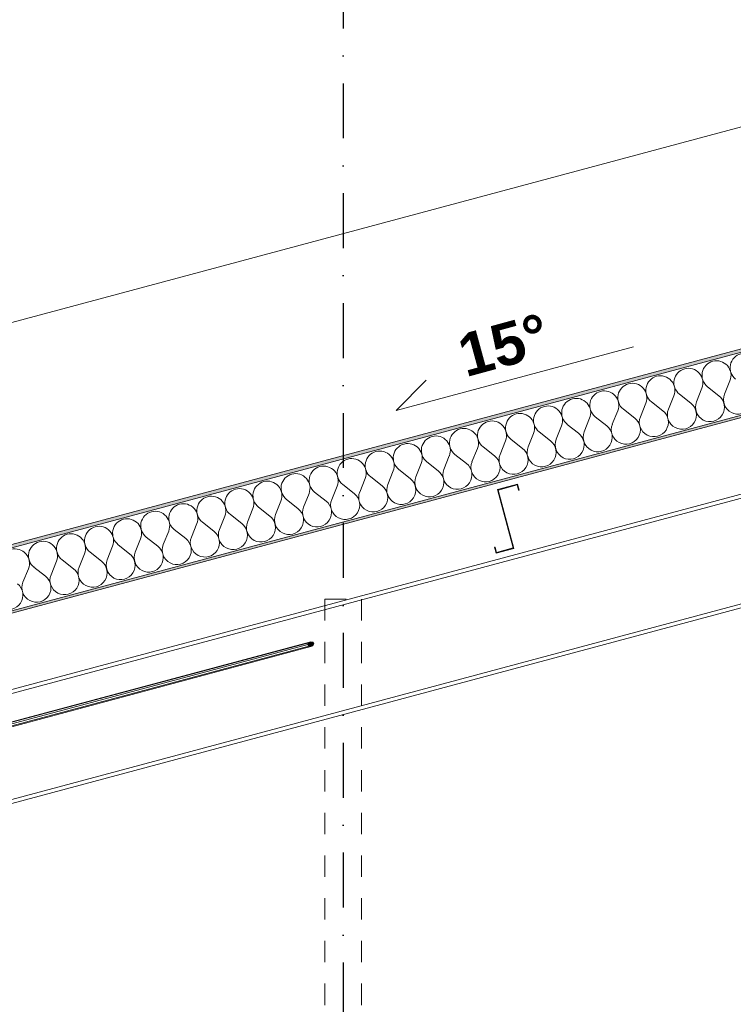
# Model space of a CAD drawing. Header units: millimetres. Extents: x -12989 to 381717, y -50461 to 30884.
# Tile 32 of 63: x 367475 to 369814, y -40338 to -37112. Entities that reach past the tile are written whole.
import ezdxf
from ezdxf.enums import TextEntityAlignment as Align

# ---------------------------------------------------------------- set-up
doc = ezdxf.new("R2010")
doc.units = ezdxf.units.MM
doc.header["$MEASUREMENT"] = 0
for name, pattern in [('Kropki i Kreski', [360, 180, -90, 0, -90]), ('Przerywana Krótka I 01 I WSC', [140, 70, -70]), ('Wipeout_Contour', [1000, 0, -1000])]:
    doc.linetypes.add(name, pattern=pattern)
for name, color, linetype, lineweight in [('0_Nr_pióra__1', 7, 'Continuous', 13), ('0_Nr_pióra__223', 7, 'Continuous', 13), ('0_Nr_pióra__41', 7, 'Continuous', 15), ('A_OZN_OPIS_Nr_pióra__1', 7, 'Continuous', 13), ('A_WYM_SYTUACJA_Nr_pióra__1', 7, 'Continuous', 13), ('A_WYM_SYTUACJA_Nr_pióra__45', 7, 'Continuous', 15), ('A_WYM_SYTUACJA_Nr_pióra__85', 7, 'Continuous', 13), ('AS_Belki.Import IFC_Nr_pióra__1', 7, 'Continuous', 13), ('AS_Belki.Import IFC_Nr_pióra__90', 7, 'Continuous', 13), ('Nowe_A__DACHY_Nr_pióra__52', 7, 'Continuous', 15), ('Nowe_A__DACHY_Nr_pióra__72', 7, 'Continuous', 13), ('Nowe_A_WYM_Nr_pióra__1', 7, 'Continuous', 13), ('Nowe_A_WYM_Nr_pióra__45', 7, 'Continuous', 15), ('Nowe_A_WYM_Nr_pióra__85', 7, 'Continuous', 13), ('Nowe_Warstwa IFC.Import IFC_Nr_pióra__1', 7, 'Continuous', 13), ('Nowe_Warstwa IFC.Import IFC_Nr_pióra__25', 7, 'Continuous', 25)]:
    doc.layers.add(name, color=color, linetype=linetype, lineweight=lineweight)
for name, color, linetype in [('A_WYM_SYTUACJA', 7, 'Continuous'), ('AS_Belki.Import IFC', 7, 'Continuous'), ('Nowe_04-ŚCIANY DZIAŁOWE', 7, 'Continuous'), ('Nowe_A__DACHY', 7, 'Continuous'), ('Nowe_A_WYM', 7, 'Continuous'), ('Nowe_Warstwa IFC.Import IFC', 7, 'Continuous')]:
    doc.layers.add(name, color=color, linetype=linetype)
doc.layers.add('Nowe_A__DACHY_Nr_pióra__162', color=7, linetype='Continuous', lineweight=5, true_color=0x6a6a6a)
doc.layers.add('Nowe_A__DACHY_Nr_pióra__174', color=7, linetype='Continuous', lineweight=5, true_color=0x6a6a6a)
doc.styles.add('STYL_AUTOMATYCZNY_1', font='arial.ttf')
doc.styles.add('STYL_AUTOMATYCZNY_2', font='arial.ttf')
doc.styles.add('STYL_AUTOMATYCZNY_5', font='arial.ttf')
doc.dimstyles.new('STYL_AUTOMATYCZNY__1', dxfattribs={"dimtxt": 139.999998, "dimasz": 57, "dimexe": 0.18, "dimexo": 0.0625, "dimgap": 0, "dimtad": 1, "dimdec": 0, "dimlfac": 0.1, "dimzin": 0, "dimdsep": 46, "dimtxsty": 'STYL_AUTOMATYCZNY_5', "dimblk": 'ARROWHEAD_6', "dimblk1": 'ARROWHEAD_6', "dimblk2": 'ARROWHEAD_6', "dimcen": 0.09, "dimse1": 1, "dimse2": 1, "dimclrd": 7, "dimclre": 7, "dimclrt": 7, "dimadec": 0, "dimazin": 0, "dimtfac": 1, "dimtdec": 4, "dimtmove": 0, "dimatfit": 3, "dimfxl": 0, "dimtolj": 1, "dimtzin": 0, "dimarcsym": 0})

# ---------------------------------------------------------------- blocks, each defined once
blk = doc.blocks.new('ElemPrzekroju_19_1', base_point=(363535.4, -45960.6))
at = {"color": 254, "linetype": 'Wipeout_Contour', "lineweight": 0, "ltscale": 18532288.84054093}
blk.add_wipeout([(364085.4, -40868.8), (364085.4, -45960.6), (365405.4, -45960.6), (365385.4, -45940.6), (365385.4, -44980.6), (365405.4, -44960.6), (365385.4, -44940.6), (365385.4, -43980.6), (365405.4, -43960.6), (365385.4, -43940.6), (365385.4, -42980.6), (365405.4, -42960.6), (365385.4, -42940.6), (365385.4, -42890.6), (365535.4, -42890.6), (365535.4, -42940.6), (365515.4, -42960.6), (365535.4, -42980.6), (365535.4, -43940.6), (365515.4, -43960.6), (365535.4, -43980.6), (365535.4, -44940.6), (365515.4, -44960.6), (365535.4, -44980.6), (365535.4, -45940.6), (365515.4, -45960.6), (368165.8, -45960.6), (368165.8, -43900.6), (369175.8, -43900.6), (369175.8, -45960.6), (377985.4, -45960.6), (377985.4, -40868.8), (377979.8, -40879.2), (376871, -40282.5), (376876.7, -40272), (376874.1, -40270.6), (376865.7, -40301.8), (376827, -40291.4), (376832.2, -40272.1), (371041.4, -38720.5), (371041.4, -38736.8), (371029.4, -38736.8), (371029.4, -38720.5), (365238.6, -40272.1), (365243.8, -40291.4), (365205.1, -40301.8), (365196.8, -40270.6), (365194.1, -40272), (365199.8, -40282.5), (364091, -40879.2)], dxfattribs=at).dxf.layer = 'Nowe_04-ŚCIANY DZIAŁOWE'
blk = doc.blocks.new('*X99', base_point=(363535.4, -45960.6))
at = {"layer": 'Nowe_A__DACHY_Nr_pióra__174', "color": 251, "linetype": 'Continuous', "lineweight": 5, "true_color": 0x6a6a6a}
for p, q in [((369693.3, -38363.9), (369711.1, -38319.7)), ((369766.9, -38344.2), (369729.5, -38314.8)), ((369785.3, -38339.2), (369803.1, -38295)), ((369601.3, -38388.5), (369619.1, -38344.3)), ((369674.9, -38368.8), (369637.5, -38339.4)), ((369491, -38418.1), (369453.5, -38388.7)), ((369509.4, -38413.2), (369527.1, -38369)), ((369583, -38393.5), (369545.5, -38364.1)), ((369325.4, -38462.5), (369343.1, -38418.3)), ((369399, -38442.8), (369361.5, -38413.4)), ((369417.4, -38437.8), (369435.1, -38393.6)), ((369233.4, -38487.1), (369251.1, -38442.9)), ((369307, -38467.4), (369269.5, -38438)), ((369123, -38516.7), (369085.5, -38487.3)), ((369141.4, -38511.8), (369159.1, -38467.6)), ((369215, -38492.1), (369177.5, -38462.7)), ((368957.4, -38561.1), (368975.1, -38516.9)), ((369031, -38541.4), (368993.5, -38511.9)), ((369049.4, -38536.4), (369067.1, -38492.2)), ((368865.4, -38585.7), (368883.1, -38541.5)), ((368939, -38566), (368901.5, -38536.6)), ((368773.4, -38610.4), (368791.2, -38566.2)), ((368847, -38590.7), (368809.5, -38561.2)), ((368589.4, -38659.7), (368607.2, -38615.5)), ((368663, -38639.9), (368625.6, -38610.5)), ((368681.4, -38635), (368699.2, -38590.8)), ((368755, -38615.3), (368717.6, -38585.9)), ((368497.4, -38684.3), (368515.2, -38640.1)), ((368571, -38664.6), (368533.6, -38635.2)), ((368405.4, -38709), (368423.2, -38664.8)), ((368479, -38689.2), (368441.6, -38659.8)), ((368295, -38738.5), (368257.6, -38709.1)), ((368313.4, -38733.6), (368331.2, -38689.4)), ((368387, -38713.9), (368349.6, -38684.5)), ((368129.5, -38782.9), (368147.2, -38738.7)), ((368203.1, -38763.2), (368165.6, -38733.8)), ((368221.5, -38758.3), (368239.2, -38714.1)), ((368037.5, -38807.6), (368055.2, -38763.4)), ((368111.1, -38787.8), (368073.6, -38758.4)), ((367927.1, -38837.1), (367889.6, -38807.7)), ((367945.5, -38832.2), (367963.2, -38788)), ((368019.1, -38812.5), (367981.6, -38783.1)), ((367761.5, -38881.5), (367779.2, -38837.3)), ((367835.1, -38861.8), (367797.6, -38832.4)), ((367853.5, -38856.9), (367871.2, -38812.7)), ((367669.5, -38906.2), (367687.2, -38862)), ((367743.1, -38886.4), (367705.6, -38857)), ((367559.1, -38935.7), (367521.6, -38906.3)), ((367577.5, -38930.8), (367595.2, -38886.6)), ((367651.1, -38911.1), (367613.6, -38881.7)), ((367485.5, -38955.5), (367503.2, -38911.3))]:
    blk.add_line(p, q, dxfattribs=at)
for centre, start, end in [((369758.9, -38277.3), 338.1301, 105), ((369850.9, -38252.6), 105, 231.8699), ((369666.9, -38301.9), 105, 231.8699), ((369666.9, -38301.9), 338.1301, 105), ((369758.9, -38277.3), 105, 231.8699), ((369574.9, -38326.6), 105, 231.8699), ((369574.9, -38326.6), 338.1301, 105), ((369482.9, -38351.2), 105, 231.8699), ((369482.9, -38351.2), 338.1301, 105), ((369829.5, -38357), 158.1301, 51.8699), ((369298.9, -38400.5), 105, 231.8699), ((369298.9, -38400.5), 338.1301, 105), ((369390.9, -38375.9), 105, 231.8699), ((369390.9, -38375.9), 338.1301, 105), ((369737.5, -38381.6), 158.1301, 51.8699), ((369206.9, -38425.2), 105, 231.8699), ((369206.9, -38425.2), 338.1301, 105), ((369645.5, -38406.3), 158.1301, 51.8699), ((369114.9, -38449.8), 105, 231.8699), ((369114.9, -38449.8), 338.1301, 105), ((369461.6, -38455.6), 158.1301, 51.8699), ((369553.5, -38430.9), 158.1301, 51.8699), ((368930.9, -38499.1), 105, 231.8699), ((368930.9, -38499.1), 338.1301, 105), ((369022.9, -38474.5), 105, 231.8699), ((369022.9, -38474.5), 338.1301, 105), ((369369.6, -38480.2), 158.1301, 51.8699), ((368839, -38523.8), 105, 231.8699), ((368839, -38523.8), 338.1301, 105), ((369277.6, -38504.9), 158.1301, 51.8699), ((368747, -38548.4), 105, 231.8699), ((368747, -38548.4), 338.1301, 105), ((369093.6, -38554.2), 158.1301, 51.8699), ((369185.6, -38529.5), 158.1301, 51.8699), ((368563, -38597.7), 105, 231.8699), ((368563, -38597.7), 338.1301, 105), ((368655, -38573.1), 105, 231.8699), ((368655, -38573.1), 338.1301, 105), ((369001.6, -38578.8), 158.1301, 51.8699), ((368471, -38622.4), 105, 231.8699), ((368471, -38622.4), 338.1301, 105), ((368909.6, -38603.5), 158.1301, 51.8699), ((368379, -38647), 105, 231.8699), ((368379, -38647), 338.1301, 105), ((368725.6, -38652.8), 158.1301, 51.8699), ((368817.6, -38628.1), 158.1301, 51.8699), ((368195, -38696.3), 338.1301, 105), ((368287, -38671.7), 105, 231.8699), ((368287, -38671.7), 338.1301, 105), ((368633.6, -38677.4), 158.1301, 51.8699), ((368103, -38721), 105, 231.8699), ((368103, -38721), 338.1301, 105), ((368195, -38696.3), 105, 231.8699), ((368541.6, -38702.1), 158.1301, 51.8699), ((368011, -38745.6), 105, 231.8699), ((368011, -38745.6), 338.1301, 105), ((368449.6, -38726.7), 158.1301, 51.8699), ((367919, -38770.3), 105, 231.8699), ((367919, -38770.3), 338.1301, 105), ((368265.6, -38776), 158.1301, 51.8699), ((368357.6, -38751.4), 158.1301, 51.8699), ((367735, -38819.6), 105, 231.8699), ((367735, -38819.6), 338.1301, 105), ((367827, -38794.9), 105, 231.8699), ((367827, -38794.9), 338.1301, 105), ((368173.7, -38800.7), 158.1301, 51.8699), ((367643, -38844.2), 105, 231.8699), ((367643, -38844.2), 338.1301, 105), ((368081.7, -38825.3), 158.1301, 51.8699), ((367551.1, -38868.9), 105, 231.8699), ((367551.1, -38868.9), 338.1301, 105), ((367897.7, -38874.6), 158.1301, 51.8699), ((367989.7, -38850), 158.1301, 51.8699), ((367459.1, -38893.5), 338.1301, 105), ((367805.7, -38899.3), 158.1301, 51.8699), ((367713.7, -38923.9), 158.1301, 51.8699), ((367529.7, -38973.2), 158.1301, 51.8699), ((367621.7, -38948.6), 158.1301, 51.8699), ((367437.7, -38997.8), 158.1301, 51.8699)]:
    blk.add_arc(centre, 47.6, start, end, dxfattribs=at)
blk = doc.blocks.new('*X100', base_point=(363535.4, -45960.6))
at = {"layer": 'Nowe_A__DACHY_Nr_pióra__162', "linetype": 'Continuous', "lineweight": 5, "true_color": 0x6a6a6a}
blk.add_hatch(color=251, dxfattribs=at).paths.add_polyline_path([(363505.4, -40105.7), (363505.4, -40113), (371035.4, -38095.3), (371035.4, -38088.1)])
blk = doc.blocks.new('ElemPrzekroju_85_1', base_point=(363535.4, -45960.6))
at = {"layer": 'Nowe_A__DACHY_Nr_pióra__162', "linetype": 'Continuous', "lineweight": 0, "true_color": 0x353535}
blk.add_hatch(color=250, dxfattribs=at).paths.add_polyline_path([(371035.4, -37870.7), (363505.4, -39888.3), (363505.4, -39898.7), (371035.4, -37881)])
at = {"color": 254, "linetype": 'Wipeout_Contour', "lineweight": 0, "ltscale": 1477349.010980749}
blk.add_wipeout([(363505.4, -40105.7), (371035.4, -38088.1), (371035.4, -37881), (363505.4, -39898.7)], dxfattribs=at).dxf.layer = 'Nowe_A__DACHY'
at = {"layer": 'Nowe_A__DACHY', "lineweight": 0}
blk.add_blockref('*X99', (363535.4, -45960.6), dxfattribs=at)
at = {"color": 254, "linetype": 'Wipeout_Contour', "lineweight": 0, "ltscale": 1477394.281403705}
blk.add_wipeout([(363505.4, -40105.7), (363505.4, -40113), (371035.4, -38095.3), (371035.4, -38088.1)], dxfattribs=at).dxf.layer = 'Nowe_A__DACHY'
at = {"layer": 'Nowe_A__DACHY_Nr_pióra__52', "color": 7, "linetype": 'Continuous', "lineweight": 15}
for p, q in [((371035.4, -37870.7), (363505.4, -39888.3)), ((371035.4, -37881), (363505.4, -39898.7)), ((371035.4, -38088.1), (363505.4, -40105.7))]:
    blk.add_line(p, q, dxfattribs=at)
at = {"layer": 'Nowe_A__DACHY_Nr_pióra__72', "color": 7, "linetype": 'Continuous', "lineweight": 13}
blk.add_line((371035.4, -38095.3), (363685.4, -40064.8), dxfattribs=at)
at = {"layer": 'Nowe_A__DACHY', "lineweight": 0}
blk.add_blockref('*X100', (363535.4, -45960.6), dxfattribs=at)
blk = doc.blocks.new('ElemPrzekroju_96_1', base_point=(363535.4, -45960.6))
at = {"color": 254, "linetype": 'Wipeout_Contour', "lineweight": 0, "ltscale": 1479909.769803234}
blk.add_wipeout([(368422.3, -39153.4), (367346.6, -39441.6), (367347.9, -39446.6), (368419.8, -39159.4)], dxfattribs=at).dxf.layer = 'AS_Belki.Import IFC'
at = {"color": 254, "linetype": 'Wipeout_Contour', "lineweight": 0, "ltscale": 1477738.298786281}
blk.add_wipeout([(367302.1, -39452.2), (367301.2, -39452.7), (367343.5, -39441.7), (367343.4, -39441.2)], dxfattribs=at).dxf.layer = 'AS_Belki.Import IFC'
at = {"color": 254, "linetype": 'Wipeout_Contour', "lineweight": 0, "ltscale": 1479915.431847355}
blk.add_wipeout([(368428.8, -39150.3), (367346.3, -39440.4), (367346.6, -39441.6), (368422.3, -39153.4)], dxfattribs=at).dxf.layer = 'AS_Belki.Import IFC'
at = {"color": 254, "linetype": 'Wipeout_Contour', "lineweight": 0, "ltscale": 1479915.537638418}
blk.add_wipeout([(368419.8, -39159.4), (367347.9, -39446.6), (367349.5, -39452.4), (368422.8, -39164.8)], dxfattribs=at).dxf.layer = 'AS_Belki.Import IFC'
at = {"color": 254, "linetype": 'Wipeout_Contour', "lineweight": 0, "ltscale": 1847169.59573582}
blk.add_wipeout([(367301.2, -39452.7), (367305.3, -39453), (367314.5, -39451.2), (367344, -39443.3), (367343.5, -39441.7)], dxfattribs=at).dxf.layer = 'AS_Belki.Import IFC'
at = {"color": 254, "linetype": 'Wipeout_Contour', "lineweight": 0, "ltscale": 1108360.925922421}
blk.add_wipeout([(367347.4, -39456), (367327.3, -39461.8), (367347.5, -39456.4)], dxfattribs=at).dxf.layer = 'AS_Belki.Import IFC'
at = {"color": 254, "linetype": 'Wipeout_Contour', "lineweight": 0, "ltscale": 1479929.355592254}
blk.add_wipeout([(367349.5, -39452.4), (367350.4, -39455.6), (368429.6, -39166.4), (368422.8, -39164.8)], dxfattribs=at).dxf.layer = 'AS_Belki.Import IFC'
at = {"layer": 'AS_Belki.Import IFC', "linetype": 'Continuous', "lineweight": 0, "true_color": 0x000000}
blk.add_hatch(color=18, dxfattribs=at).paths.add_polyline_path([(368419.8, -39159.4), (368422.8, -39164.8), (368429.6, -39166.4), (368436.1, -39163.3), (368438.6, -39157.4), (368435.5, -39152), (368428.8, -39150.3), (368422.3, -39153.4)])
at = {"layer": 'AS_Belki.Import IFC_Nr_pióra__1', "color": 7, "linetype": 'Continuous', "lineweight": 13}
for p, q in [((368422.3, -39153.4), (368419.8, -39159.4)), ((368419.8, -39159.4), (368422.8, -39164.8)), ((368428.8, -39150.3), (368422.3, -39153.4)), ((368422.8, -39164.8), (368429.6, -39166.4)), ((368428.8, -39150.3), (368435.5, -39152)), ((368436.1, -39163.3), (368429.6, -39166.4)), ((368435.5, -39152), (368438.6, -39157.4)), ((368438.6, -39157.4), (368436.1, -39163.3))]:
    blk.add_line(p, q, dxfattribs=at)
at = {"color": 254, "linetype": 'Wipeout_Contour', "lineweight": 0, "ltscale": 2216611.231359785}
blk.add_wipeout([(367307.5, -39453.5), (367310.8, -39457.4), (367312.9, -39457.5), (367345.4, -39448.8), (367344, -39443.3), (367314.5, -39451.2)], dxfattribs=at).dxf.layer = 'AS_Belki.Import IFC'
at = {"color": 254, "linetype": 'Wipeout_Contour', "lineweight": 0, "ltscale": 2216632.564448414}
blk.add_wipeout([(367306.4, -39466.7), (367327.3, -39461.8), (367347.4, -39456), (367346.9, -39454.2), (367313.4, -39463.2), (367309.8, -39464.3)], dxfattribs=at).dxf.layer = 'AS_Belki.Import IFC'
at = {"color": 254, "linetype": 'Wipeout_Contour', "lineweight": 0, "ltscale": 2216620.015992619}
blk.add_wipeout([(367310.3, -39463), (367313.4, -39463.2), (367346.9, -39454.2), (367345.4, -39448.8), (367312.9, -39457.5), (367311.2, -39458.1)], dxfattribs=at).dxf.layer = 'AS_Belki.Import IFC'
at = {"layer": 'AS_Belki.Import IFC_Nr_pióra__90', "color": 7, "linetype": 'Continuous', "lineweight": 13}
for p, q in [((368428.8, -39150.3), (367346.3, -39440.4)), ((368422.3, -39153.4), (367346.6, -39441.6)), ((368419.8, -39159.4), (367347.9, -39446.6)), ((368422.8, -39164.8), (367349.5, -39452.4)), ((368429.6, -39166.4), (367350.4, -39455.6)), ((367301.2, -39452.7), (367343.5, -39441.7)), ((367302.1, -39452.2), (367301.2, -39452.7)), ((367305.3, -39453), (367301.2, -39452.7)), ((367343.4, -39441.2), (367302.1, -39452.2)), ((367314.5, -39451.2), (367305.3, -39453)), ((367307.5, -39453.5), (367314.5, -39451.2)), ((367310.8, -39457.4), (367307.5, -39453.5)), ((367345.4, -39448.8), (367312.9, -39457.5)), ((367346.9, -39454.2), (367313.4, -39463.2)), ((367314.5, -39451.2), (367344, -39443.3)), ((367327.3, -39461.8), (367306.4, -39466.7)), ((367306.4, -39466.7), (367309.8, -39464.3)), ((367309.8, -39464.3), (367313.4, -39463.2)), ((367310.3, -39463), (367311.2, -39458.1)), ((367313.4, -39463.2), (367310.3, -39463)), ((367312.9, -39457.5), (367310.8, -39457.4)), ((367311.2, -39458.1), (367312.9, -39457.5)), ((367347.4, -39456), (367327.3, -39461.8)), ((367347.5, -39456.4), (367327.3, -39461.8))]:
    blk.add_line(p, q, dxfattribs=at)
blk = doc.blocks.new('ElemPrzekroju_112_1', base_point=(363535.4, -45960.6))
at = {"layer": 'AS_Belki.Import IFC', "linetype": 'Continuous', "lineweight": 0, "true_color": 0x000000}
blk.add_hatch(color=18, dxfattribs=at).paths.add_polyline_path([(369111.8, -38653.5), (369106.6, -38634.2), (369040.9, -38651.8), (369092.2, -38843), (369038.1, -38857.5), (369033.4, -38840.2), (369031.5, -38840.7), (369036.7, -38860), (369094.6, -38844.5), (369043.4, -38653.2), (369105.2, -38636.6), (369109.8, -38654)])
at = {"layer": 'AS_Belki.Import IFC_Nr_pióra__1', "color": 7, "linetype": 'Continuous', "lineweight": 13}
for p, q in [((369106.6, -38634.2), (369040.9, -38651.8)), ((369105.2, -38636.6), (369043.4, -38653.2)), ((369105.2, -38636.6), (369109.8, -38654)), ((369106.6, -38634.2), (369111.8, -38653.5)), ((369040.9, -38651.8), (369092.2, -38843)), ((369043.4, -38653.2), (369094.6, -38844.5)), ((369111.8, -38653.5), (369109.8, -38654)), ((369033.4, -38840.2), (369031.5, -38840.7)), ((369031.5, -38840.7), (369036.7, -38860)), ((369033.4, -38840.2), (369038.1, -38857.5)), ((369094.6, -38844.5), (369036.7, -38860)), ((369092.2, -38843), (369038.1, -38857.5))]:
    blk.add_line(p, q, dxfattribs=at)
blk = doc.blocks.new('ElemPrzekroju_113_1', base_point=(363535.4, -45960.6))
at = {"color": 254, "linetype": 'Wipeout_Contour', "lineweight": 0, "ltscale": 1480987.00366384}
blk.add_wipeout([(371029.4, -38707.3), (365235.3, -40259.9), (365238.6, -40272.1), (371029.4, -38720.5)], dxfattribs=at).dxf.layer = 'AS_Belki.Import IFC'
at = {"color": 254, "linetype": 'Wipeout_Contour', "lineweight": 0, "ltscale": 1480660.788928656}
blk.add_wipeout([(365145.4, -39924.4), (365148.7, -39936.7), (371029.4, -38360.9), (371029.4, -38347.8)], dxfattribs=at).dxf.layer = 'AS_Belki.Import IFC'
at = {"layer": 'AS_Belki.Import IFC_Nr_pióra__90', "color": 7, "linetype": 'Continuous', "lineweight": 13}
for p, q in [((365145.4, -39924.4), (371029.4, -38347.8)), ((365148.7, -39936.7), (371029.4, -38360.9)), ((365235.3, -40259.9), (371029.4, -38707.3)), ((365238.6, -40272.1), (371029.4, -38720.5))]:
    blk.add_line(p, q, dxfattribs=at)
blk = doc.blocks.new('Standardowy znacznik osi[5]_1', base_point=(368535.4, -35960.6))
at = {"layer": 'Nowe_Warstwa IFC.Import IFC_Nr_pióra__25', "color": 7, "linetype": 'Kropki i Kreski', "lineweight": 25}
blk.add_line((368535.4, -36960.6), (368535.4, -48960.6), dxfattribs=at)
at = {"layer": 'Nowe_Warstwa IFC.Import IFC_Nr_pióra__1', "color": 7, "lineweight": 13, "style": 'STYL_AUTOMATYCZNY_1'}
for tag, p in [('AC_MarkerText_1_0', (368535.4, -35623.1)), ('AC_MarkerText_1_1', (368535.4, -50123.1))]:
    blk.add_attdef(tag, text='', height=175, rotation=360, dxfattribs=at).set_placement(p, align=Align.TOP_CENTER)
blk = doc.blocks.new('Linia_3_1', base_point=(369487.3, -38184))
at = {"layer": '0_Nr_pióra__1', "color": 7, "linetype": 'Continuous', "lineweight": 13}
blk.add_line((369487.3, -38184), (368708.7, -38392.6), dxfattribs=at)
at = {"layer": '0_Nr_pióra__41', "color": 7, "linetype": 'Continuous', "lineweight": 15}
blk.add_line((368708.7, -38392.6), (368807.7, -38293.6), dxfattribs=at)
blk = doc.blocks.new('*D187', base_point=(363535.4, -45960.6))
at = {"layer": 'Nowe_A_WYM_Nr_pióra__45', "color": 7, "linetype": 'Continuous', "lineweight": 15}
for p, q in [((362543.3, -37900.7), (362483.3, -37840.7)), ((362483.3, -45950.6), (362543.3, -46010.6))]:
    blk.add_line(p, q, dxfattribs=at)
at = {"layer": 'Nowe_A_WYM_Nr_pióra__85', "color": 7, "linetype": 'Continuous', "lineweight": 13}
for p, q in [((362513.3, -37870.7), (362513.3, -37825.7)), ((362569.5, -37870.7), (362457, -37870.7)), ((362513.3, -45980.6), (362513.3, -37870.7)), ((362569.5, -45980.6), (362457, -45980.6)), ((362513.3, -46025.6), (362513.3, -45980.6))]:
    blk.add_line(p, q, dxfattribs=at)
at = {"layer": 'Nowe_A_WYM_Nr_pióra__1', "color": 7, "lineweight": 13, "insert": (362485.3, -42078.7), "char_height": 140, "attachment_point": 7, "rotation": 90, "style": 'STYL_AUTOMATYCZNY_5'}
blk.add_mtext('\\A1;{\\pql;\\fArial|b0|i0|c238|p0;\\W1.000000;811}', dxfattribs=at)
blk = doc.blocks.new('ARROWHEAD_6')
at = {"color": 0, "linetype": 'Continuous', "lineweight": 0}
for p, q in [((0, 0), (-1, 0)), ((-0.5, -0.5), (0.5, 0.5))]:
    blk.add_line(p, q, dxfattribs=at)
blk = doc.blocks.new('*D188', base_point=(363535.4, -45960.6))
at = {"layer": 'A_WYM_SYTUACJA_Nr_pióra__45', "color": 7, "linetype": 'Continuous', "lineweight": 15}
for p, q in [((370832.4, -37228.9), (370874.8, -37155.4)), ((363344.8, -39173.1), (363302.4, -39246.5))]:
    blk.add_line(p, q, dxfattribs=at)
at = {"layer": 'A_WYM_SYTUACJA_Nr_pióra__85', "color": 7, "linetype": 'Continuous', "lineweight": 13}
for p, q in [((370868.1, -37246.5), (370839, -37137.8)), ((363323.6, -39209.8), (370853.6, -37192.1)), ((370853.6, -37192.1), (370897.1, -37180.5)), ((363338.1, -39264.1), (363309, -39155.5)), ((363280.1, -39221.4), (363323.6, -39209.8))]:
    blk.add_line(p, q, dxfattribs=at)
at = {"layer": 'A_WYM_SYTUACJA_Nr_pióra__1', "color": 7, "lineweight": 13, "insert": (366926.6, -38215.4), "char_height": 140, "attachment_point": 7, "rotation": 15, "style": 'STYL_AUTOMATYCZNY_5'}
blk.add_mtext('\\A1;{\\pql;\\fArial|b0|i0|c238|p0;\\W1.000000;780}', dxfattribs=at)

msp = doc.modelspace()

# ---------------------------------------------------------------- block references
at = {"layer": 'Nowe_04-ŚCIANY DZIAŁOWE', "lineweight": 0}
msp.add_blockref('ElemPrzekroju_19_1', (363535.4, -45960.6), dxfattribs=at)

# ---------------------------------------------------------------- next in the draw order: block references
at = {"layer": 'Nowe_A__DACHY', "lineweight": 0}
msp.add_blockref('ElemPrzekroju_85_1', (363535.4, -45960.6), dxfattribs=at)

# ---------------------------------------------------------------- next in the draw order: block references
at = {"layer": 'AS_Belki.Import IFC', "lineweight": 0}
for name in ['ElemPrzekroju_112_1', 'ElemPrzekroju_96_1']:
    msp.add_blockref(name, (363535.4, -45960.6), dxfattribs=at)

# ---------------------------------------------------------------- next in the draw order: texts
at = {"layer": 'A_OZN_OPIS_Nr_pióra__1', "color": 7, "linetype": 'Continuous', "lineweight": 13, "insert": (369080.1, -38247), "char_height": 140, "attachment_point": 8, "rotation": 15.2574, "style": 'STYL_AUTOMATYCZNY_2'}
msp.add_mtext('\\A1;{\\pqc;\\fArial|b1|i0|c238|p0;\\W1.000000;1\\fArial|b1|i0|c238|p0;\\W1.000000;5\\fArial|b1|i0|c238|p0;\\W1.000000;°}', dxfattribs=at)

# ---------------------------------------------------------------- next in the draw order: block references
at = {"layer": 'AS_Belki.Import IFC', "lineweight": 0}
msp.add_blockref('ElemPrzekroju_113_1', (363535.4, -45960.6), dxfattribs=at)

# ---------------------------------------------------------------- next in the draw order: linework, layer by layer
at = {"layer": '0_Nr_pióra__223', "color": 7, "linetype": 'Przerywana Krótka I 01 I WSC', "lineweight": 13}
msp.add_lwpolyline([(368475.4, -39010.6), (368595.4, -39010.6), (368595.4, -45660.6), (368475.4, -45660.6)], close=True, dxfattribs=at)

# ---------------------------------------------------------------- next in the draw order: block references
at = {"color": 7, "linetype": 'Continuous', "lineweight": 13}
msp.add_blockref('Linia_3_1', (369487.3, -38184), dxfattribs=at)
at = {"layer": 'Nowe_Warstwa IFC.Import IFC', "color": 7, "linetype": 'Continuous', "lineweight": 13}
msp.add_blockref('Standardowy znacznik osi[5]_1', (368535.4, -35960.6), dxfattribs=at)

# ---------------------------------------------------------------- next in the draw order: dimensions: what is measured, and where the dimension line sits
at = {"layer": 'A_WYM_SYTUACJA', "color": 7, "linetype": 'Continuous', "lineweight": 13}
dim = msp.add_linear_dim(base=(370853.6, -37192.1), p1=(363505.4, -39888.3), p2=(371035.4, -37870.7), angle=15, dimstyle='STYL_AUTOMATYCZNY__1', dxfattribs=at)
dim.commit()
dim.dimension.update_dxf_attribs({"geometry": '*D188', "text_midpoint": (367062.9, -38106.4), "dimtype": 160, "text_rotation": 15})
at = {"layer": 'Nowe_A_WYM', "color": 7, "linetype": 'Continuous', "lineweight": 13}
dim = msp.add_linear_dim(base=(362513.3, -37870.7), p1=(363585.4, -45980.6), p2=(371035.4, -37870.7), angle=90, dimstyle='STYL_AUTOMATYCZNY__1', dxfattribs=at)
dim.commit()
dim.dimension.update_dxf_attribs({"geometry": '*D187', "text_midpoint": (362415.3, -41918.9), "dimtype": 160, "text_rotation": 90})

doc.saveas('drawing.dxf')
